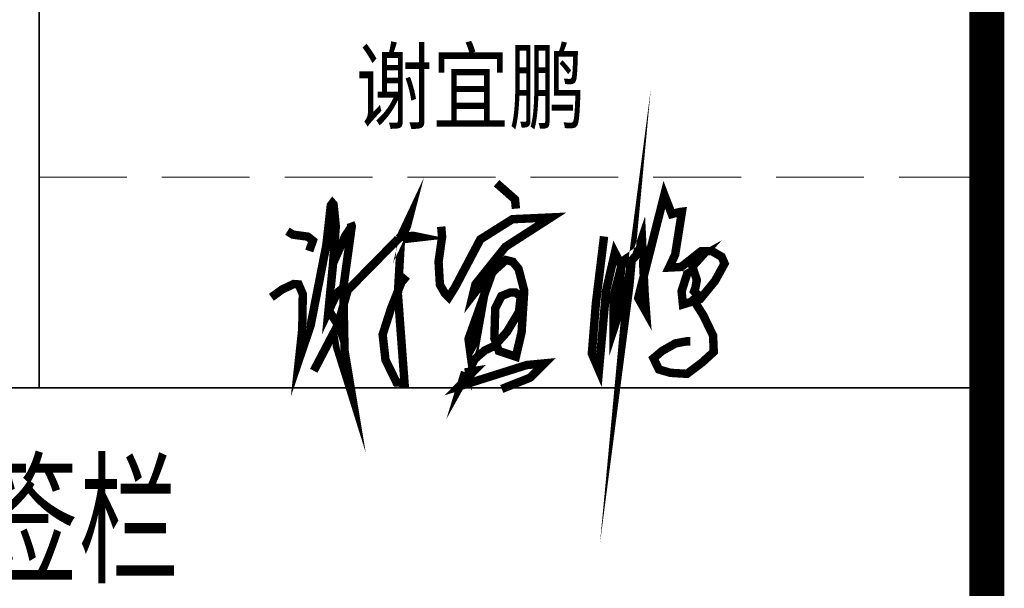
# Model space of a CAD drawing. Extents: x 1109697 to 1467097, y -139975 to 53891.
# Tile 139 of 256: x 1274142 to 1276947, y -124445 to -122825. Entities that reach past the tile are written whole.
import ezdxf

# ---------------------------------------------------------------- set-up
doc = ezdxf.new("R2010")
doc.units = 0
doc.header["$LTSCALE"] = 1000
doc.header["$MEASUREMENT"] = 0
doc.linetypes.add('DASH', pattern=[0.35, 0.25, -0.1])
doc.layers.add('PUB_TEXT', color=7, linetype='Continuous')
doc.layers.add('PUB_TITLE', color=4, linetype='Continuous')
doc.layers.add('不打印线', color=254, linetype='DASH', lineweight=0, plot=False)
doc.layers.add('图框', color=4, linetype='Continuous', lineweight=35)
doc.styles.add('-黑体', font='simhei.ttf', dxfattribs={"width": 0.8})

# ---------------------------------------------------------------- blocks, each defined once
blk = doc.blocks.new('谢宜鹏')
at = {"const_width": 80}
for points in [[(14907295.72393443, 155510.5828123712), (14907218.55370676, 154877.5735671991), (14907179.96787391, 154398.8002942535), (14907247.49164335, 154241.3516713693), (14907315.0154128, 154993.2507216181), (14907398.6166126, 155356.3468401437), (14907456.49392383, 155243.8837383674), (14907440.41649347, 154794.0292282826), (14907385.75466832, 154626.9405504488), (14907385.75466832, 154941.8384972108), (14907472.57135419, 155276.0158528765), (14907562.60208808, 155337.0674312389), (14907536.87963756, 155047.8755966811), (14907498.2938047, 154752.2570588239), (14907546.52609578, 155269.5898505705), (14907601.18792093, 155330.641428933), (14907655.84974609, 155491.3034034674), (14907681.57363467, 154964.3312577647), (14907694.4341409, 154794.0292282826), (14907620.48083737, 154925.7724399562), (14907868.06751264, 155905.8117463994), (14907938.80676816, 155722.657011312), (14908009.54602368, 155741.9364202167), (14908035.2684742, 155745.1497718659), (14907970.96019082, 155337.0674312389), (14907913.08287959, 155214.964274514), (14908028.83750205, 155221.3909778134), (14908215.33138003, 155369.2002467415), (14908318.22549626, 155372.4135983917), (14908412.17806111, 155317.6447973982), (14908440.41109086, 155253.5230923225), (14908350.37891892, 155089.6477661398), (14908208.90040789, 154916.1330860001), (14908044.91493241, 154864.7208615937), (14908032.05298813, 154990.0373699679), (14908106.00772971, 155221.3909778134), (14908160.66955487, 155288.8692594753), (14908224.97783825, 155324.2147256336), (14908134.94710436, 155224.6043294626), (14908176.74698523, 155096.0744694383), (14908163.88504094, 155025.3828361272), (14908151.02309666, 154990.0373699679), (14908192.82441559, 154951.4785521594), (14908144.59212451, 154909.7063827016), (14908237.83978253, 154761.8971137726), (14908331.08744055, 154569.1023237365), (14908337.51697463, 154414.8670525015), (14908224.97783825, 154312.0433046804), (14908083.49932721, 154206.00620521), (14907925.94482387, 154215.6455591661), (14907816.62117356, 154247.7783746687), (14907765.17339641, 154353.8154741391), (14907848.77459621, 154424.5064064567), (14907974.1756769, 154495.1980397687), (14908080.28384114, 154514.4774486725), (14908115.65418792, 154514.4774486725)], [(14905364.54125219, 155473.9650440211), (14905423.81347464, 155609.0162413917), (14905438.03869298, 155663.5100307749), (14905359.79855403, 155497.6579044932)], [(14906275.08608902, 156016.274915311), (14906450.3272038, 155861.9996874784), (14906458.67222423, 155774.4379580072)], [(14904136.58364808, 154932.8048011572), (14904237.53926913, 155006.3936383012), (14904347.99610507, 155058.6176125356), (14904395.50505557, 155055.0565683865), (14904434.69918477, 154963.6646134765), (14904429.9478583, 154628.9552041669), (14904399.06855042, 154341.7226448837), (14904509.21189084, 154665.0044672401), (14904658.99947098, 155430.8602869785), (14904700.99636509, 155805.2178571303), (14904716.94868485, 155826.4509333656), (14904727.34724468, 155814.5747109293), (14904748.1458024, 155606.7352103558), (14904720.88607343, 155237.2579530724), (14904678.57424576, 154801.7471605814), (14904762.51626407, 154977.2547636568), (14904819.39700471, 155022.1302288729), (14904900.22851481, 155608.5073205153), (14904888.25384911, 155641.4161352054)], [(14905749.35986857, 155603.4840050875), (14905757.70488899, 155507.5825625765), (14905724.32480729, 155269.9151112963), (14905736.84305695, 155053.0951901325), (14905786.91174146, 154965.5334606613), (14905820.29038511, 154932.1767114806), (14905882.87731927, 155032.2476600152), (14906120.70536822, 155482.5655264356), (14906425.29214252, 155674.3670094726), (14906792.46585099, 155691.0457345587), (14906358.53341717, 155411.681821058), (14906074.8084749, 155057.2653971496), (14906049.77485168, 154953.0249425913), (14906174.94728196, 155115.6398834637), (14906362.70664641, 155286.5938363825), (14906429.46537176, 155269.9151112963), (14906483.70728551, 155203.2016129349), (14906537.94776119, 154994.7207038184), (14906512.91413797, 154602.7773237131), (14906458.67222423, 154369.2793784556), (14906295.94792106, 154423.484358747), (14906254.22281892, 154544.4028373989), (14906262.56783935, 154827.9362569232), (14906320.98154428, 154944.685930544), (14906404.43031049, 154978.0426797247), (14906454.50043304, 154978.0426797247), (14906504.56911754, 154940.5157235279), (14906487.87907669, 154794.5795077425), (14906375.22345802, 154606.9475307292), (14906258.39604816, 154473.5198330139), (14906162.43047035, 154427.6538647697), (14906070.63668372, 154348.4311473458), (14905945.46425344, 154123.2722141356), (14905975.51104187, 154222.4295033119)], [(14904288.77587202, 155560.3095460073), (14904341.02011091, 155527.8566804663), (14904482.20525917, 155508.7258820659), (14904530.06509456, 155470.4642852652), (14904496.56277837, 155372.4185053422)], [(14904896.8649093, 155604.4590862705), (14904838.1578416, 155516.4578342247), (14904716.55034423, 155241.97633657)], [(14904539.10181839, 154234.6880324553), (14904767.74358602, 154670.6544703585), (14904862.35451809, 155001.5680028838), (14905359.06083295, 155505.8181633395), (14905485.20826303, 155516.3232435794), (14905548.28269709, 155503.1915427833), (14905366.94567647, 155482.1813823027), (14905338.03650094, 154964.8002220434), (14905401.11093501, 154119.13074783), (14905324.89557441, 154124.38328795), (14905219.77247634, 154339.7402368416), (14905193.49206133, 154578.7339667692), (14905272.3347444, 154825.6061563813), (14905372.20175948, 155075.1042655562), (14905422.13526702, 155135.509528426)], [(14906186.78245655, 155122.1787456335), (14906138.17483369, 154842.8786224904), (14906040.96246409, 154298.4454435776), (14906008.55738219, 154537.2674302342), (14906231.33908465, 155160.6338164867)], [(14904819.83848692, 155023.8210238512), (14904831.38317483, 154423.5348302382), (14904898.68548415, 154020.4849179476), (14904759.3252249, 154466.1334703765), (14904763.04115335, 154679.672744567), (14904681.79404599, 154809.5807567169)], [(14907398.4179699, 154891.9706636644), (14907392.01532042, 154869.3161086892), (14907391.48188676, 154848.2599105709), (14907396.28278966, 154828.2700812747), (14907408.55465498, 154829.3364500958), (14907414.68986482, 154845.5943873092), (14907413.62299751, 154875.1799408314), (14907409.35552826, 154893.8370084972), (14907398.4179699, 154891.9706636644)], [(14905974.00241135, 154219.0600957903), (14906060.39199554, 154232.6916045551), (14905919.44124988, 154087.2930503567), (14906560.53669464, 154289.4874547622), (14906728.767302, 154305.3908816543), (14906592.36511738, 154169.0792989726), (14906324.10499497, 154062.3026519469)]]:
    blk.add_lwpolyline(points, dxfattribs=at)
blk = doc.blocks.new('图签01')
at = {"layer": '不打印线', "linetype": 'DASH'}
blk.add_line((1795183, 98464.53138500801), (1797883.00003872, 98464.53138500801), dxfattribs=at)
at = {"layer": '图框', "linetype": 'Continuous'}
for p, q in [((1795183, 97864.5313850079), (1795183, 103864.5313850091)), ((1793883.000038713, 97864.5313850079), (1797883.000038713, 97864.5313850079))]:
    blk.add_line(p, q, dxfattribs=at)
at = {"layer": 'PUB_TEXT', "xscale": 0.3, "yscale": 0.3, "zscale": 0.3}
blk.add_blockref('谢宜鹏', (-2675396.039261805, 51642.32295696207), dxfattribs=at)
at = {"layer": '图框', "style": '-黑体'}
for s, height, width, p in [('谢宜鹏', 200, 0.8, (1796085.263922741, 98622.18444737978, 1526.9)), ('会签栏', 300, 0.7, (1794722.479347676, 97340.1363153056))]:
    blk.add_text(s, height=height, dxfattribs=dict(at, width=width)).set_placement(p)

msp = doc.modelspace()

# ---------------------------------------------------------------- linework, layer by layer
at = {"layer": 'PUB_TITLE', "const_width": 100}
msp.add_lwpolyline([(1196297.000441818, -138975.3534605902), (1276897.000441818, -138975.3534605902), (1276897.000441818, -81575.35346059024), (1196297.000441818, -81575.35346059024)], close=True, dxfattribs=at)

# ---------------------------------------------------------------- block references
at = {"layer": 'PUB_TEXT'}
msp.add_blockref('图签01', (-520985.9995968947, -221737.8382944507), dxfattribs=at)

doc.saveas('drawing.dxf')
